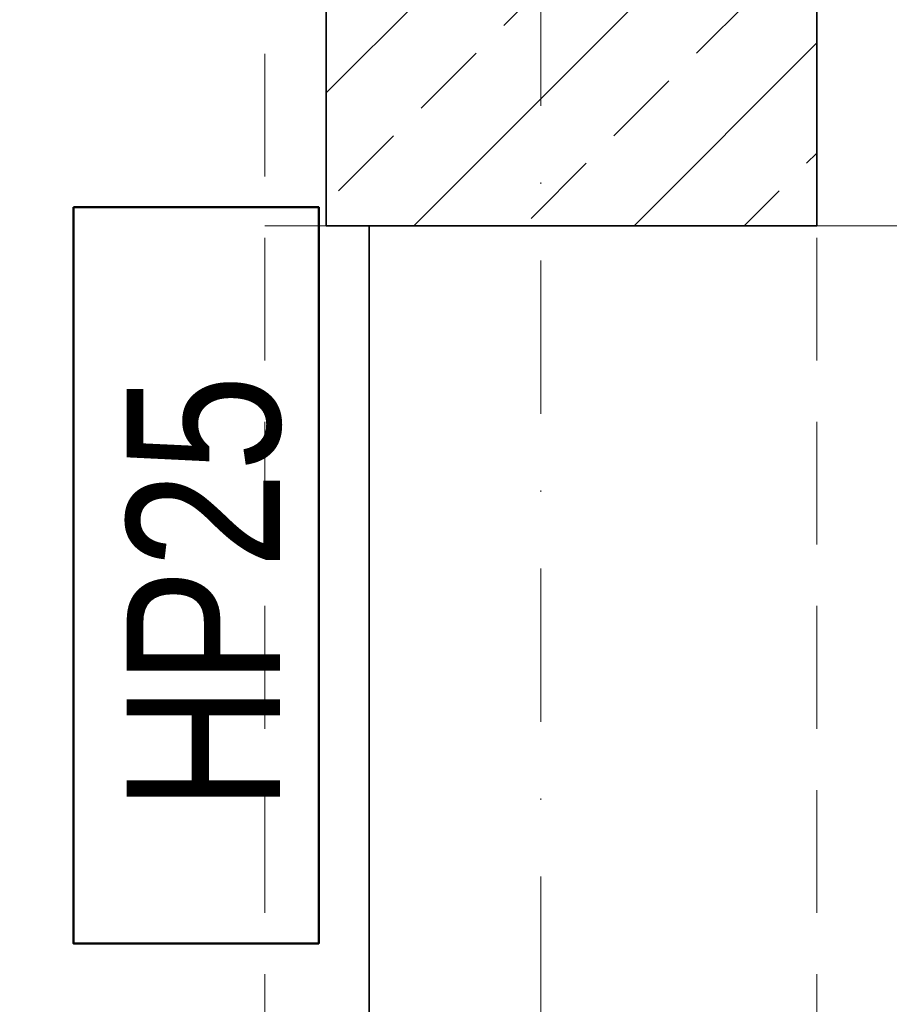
# Model space of a CAD drawing. Header units: millimetres. Extents: x -96593 to 66336, y -23969 to 7139.
# Tile 216 of 256: x -75924 to -75853, y -5537 to -5456. Entities that reach past the tile are written whole.
import ezdxf

# ---------------------------------------------------------------- set-up
doc = ezdxf.new("R2010")
doc.units = ezdxf.units.MM
doc.linetypes.add('DASHDOT', pattern=[1, 0.5, -0.25, 0, -0.25])
doc.linetypes.add('DASHED', pattern=[0.75, 0.5, -0.25])
for name, color, linetype, lineweight in [('BA_txs', 2, 'Continuous', 18), ('mm_punktwstawienia', 1, 'Continuous', 50), ('PG_KONSTRUKCJA', 5, 'Continuous', 35), ('PG_OSIE', 1, 'DASHDOT', 18), ('PG_PODCIĄGI', 1, 'DASHED', 18), ('PG_SZRAF', 1, 'Continuous', 18), ('PG_WIDOKOWE_CIENKIE', 1, 'Continuous', 18), ('PG_ŚCIANY_SŁUPY', 4, 'Continuous', 35)]:
    doc.layers.add(name, color=color, linetype=linetype, lineweight=lineweight)
doc.styles.add('BIKTS', font='bikromsw.shx', dxfattribs={"width": 0.85})

# ---------------------------------------------------------------- blocks, each defined once
blk = doc.blocks.new('A$C243F7E6F')
at = {"layer": 'PG_SZRAF'}
h = blk.add_hatch(dxfattribs=at)
h.set_pattern_fill('ANSI33', color=256, scale=2)
h.set_pattern_definition([(45, (-6891.598, -2675.306), (-8.980256, 8.980256), []), (45, (-6882.618, -2675.306), (-8.980256, 8.980256), [6.35, -3.175])])
h.paths.add_polyline_path([(0, 0), (40, 0), (40, -40), (0, -40)])
at = {"layer": 'PG_KONSTRUKCJA'}
blk.add_lwpolyline([(0, 0), (40, 0), (40, -40), (0, -40), (0, 0)], dxfattribs=at)
blk = doc.blocks.new('A$C2E197AD3')
at = {"color": 252}
for p, q in [((929.223, 1689), (909.223, 1689)), ((909.223, 1689), (909.223, 1629))]:
    blk.add_line(p, q, dxfattribs=at)
blk.add_lwpolyline([(909.223, 1689), (929.223, 1689), (929.223, 1629), (909.223, 1629)], close=True, dxfattribs=at)
at = {"layer": 'PG_OSIE', "color": 252, "ltscale": 25}
blk.add_lwpolyline([(947.343, 3165.556), (947.343, 314.744)], dxfattribs=at)
at = {"layer": 'PG_PODCIĄGI', "color": 252, "ltscale": 20}
for points in [[(924.843, 2946.5), (924.843, 472.5)], [(969.843, 2946.5), (969.843, 472.5)], [(924.843, 1687.5), (2778.843, 1687.5)]]:
    blk.add_lwpolyline(points, dxfattribs=at)
at = {"layer": 'PG_WIDOKOWE_CIENKIE', "color": 252}
blk.add_lwpolyline([(909.223, 1689), (929.223, 1689), (929.223, 1629), (909.223, 1629)], close=True, dxfattribs=at)
at = {"layer": 'PG_ŚCIANY_SŁUPY', "color": 252}
blk.add_lwpolyline([(904.843, 1907.5), (911.343, 1907.5), (933.343, 1907.5), (933.343, 1727.5), (969.843, 1727.5), (969.843, 1687.5), (933.343, 1687.5), (933.343, 1522.5), (908.093, 1522.5)], dxfattribs=at)
at = {"layer": 'PG_KONSTRUKCJA', "color": 252}
blk.add_blockref('A$C243F7E6F', (929.843, 1727.5), dxfattribs=at)
at = {"layer": 'BA_txs', "color": 252, "style": 'BIKTS', "width": 0.85}
blk.add_text('HP25', height=12.5, rotation=90, dxfattribs=at).set_placement((926.071, 1639.799))

msp = doc.modelspace()

# ---------------------------------------------------------------- block references
at = {"layer": 'mm_punktwstawienia', "lineweight": 60}
msp.add_blockref('A$C2E197AD3', (-76828.964, -7160.741), dxfattribs=at)

# ---------------------------------------------------------------- texts
at = {"layer": 'BA_txs', "color": 252, "style": 'BIKTS', "width": 0.85}
msp.add_text('HP25', height=12.5, rotation=90, dxfattribs=at).set_placement((-75902.893, -5520.942))

doc.saveas('drawing.dxf')
